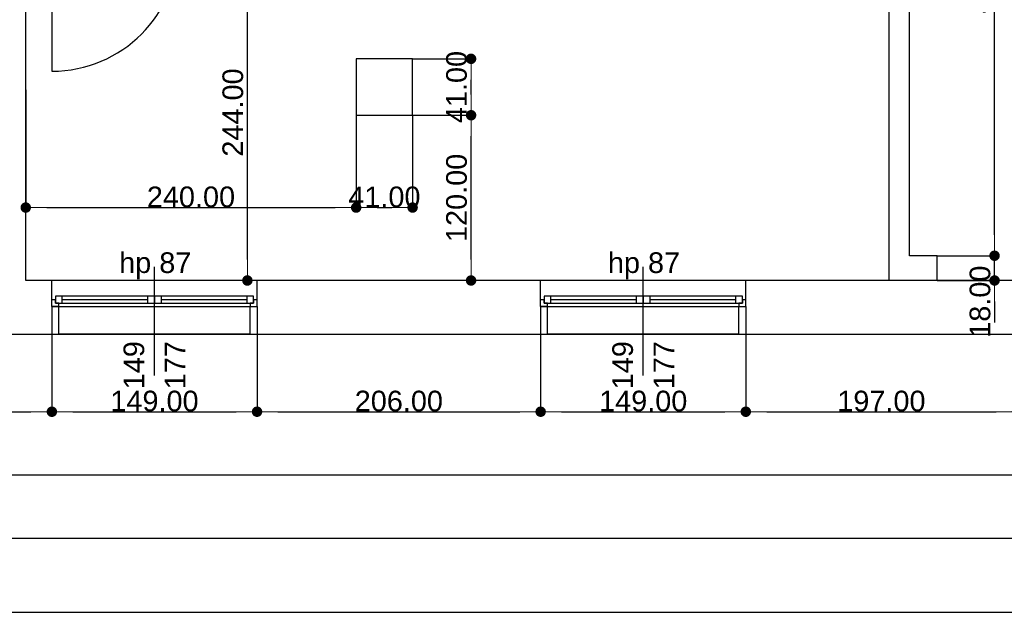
# Model space of a CAD drawing. Header units: millimetres. Extents: x -175445 to -20415, y -559200 to 231527.
# Tile 231 of 256: x -141275 to -134123, y -44474 to -40134. Entities that reach past the tile are written whole.
import ezdxf

# ---------------------------------------------------------------- set-up
doc = ezdxf.new("R2010")
doc.units = ezdxf.units.MM
doc.header["$MEASUREMENT"] = 0
for name, color, linetype in [('Drzwi', 7, 'Continuous'), ('Obiekt', 7, 'Continuous'), ('Okno', 7, 'Continuous'), ('Strop', 7, 'Continuous'), ('Słup', 7, 'Continuous'), ('Wymiary', 63, 'Continuous'), ('Ściana', 7, 'Continuous')]:
    doc.layers.add(name, color=color, linetype=linetype)
doc.styles.add('Arial', font='txt')
doc.dimstyles.new('GENERATED_STYLE__1', dxfattribs={"dimtxt": 150, "dimasz": 152, "dimexe": 0.18, "dimexo": 0, "dimgap": 0.09, "dimtad": 1, "dimtih": 1, "dimtoh": 1, "dimlfac": 0.1, "dimzin": 0, "dimdsep": 46, "dimtxsty": 'Arial', "dimblk": 'ARROWHEAD_11', "dimblk1": 'ARROWHEAD_11', "dimblk2": 'ARROWHEAD_11', "dimcen": 0.09, "dimclrd": 114, "dimclre": 114, "dimclrt": 114, "dimazin": 0, "dimtfac": 1, "dimtdec": 4, "dimtmove": 0, "dimatfit": 3, "dimfxl": 1, "dimtolj": 1, "dimtzin": 0, "dimarcsym": 0})
doc.dimstyles.new('GENERATED_STYLE__3', dxfattribs={"dimtxt": 150, "dimasz": 152, "dimexe": 0.18, "dimexo": 0, "dimgap": 0.09, "dimtad": 1, "dimlfac": 0.1, "dimzin": 0, "dimdsep": 46, "dimtxsty": 'Arial', "dimblk": 'ARROWHEAD_11', "dimblk1": 'ARROWHEAD_11', "dimblk2": 'ARROWHEAD_11', "dimcen": 0.09, "dimclrd": 114, "dimclre": 114, "dimclrt": 114, "dimazin": 0, "dimtfac": 1, "dimtdec": 4, "dimtmove": 2, "dimatfit": 3, "dimfxl": 1, "dimtolj": 1, "dimtzin": 0, "dimarcsym": 0})

# ---------------------------------------------------------------- blocks, each defined once
blk = doc.blocks.new('ARROWHEAD_11')
at = {"color": 0, "linetype": 'Continuous', "lineweight": 0}
blk.add_line((0, 0), (-1, 0), dxfattribs=at)
at = {"color": 0, "linetype": 'Continuous', "lineweight": 0, "const_width": 0.25, "flags": 128}
blk.add_lwpolyline([(-0.125, 0, 1), (0.125, 0, 1)], format="xyb", close=True, dxfattribs=at)
blk = doc.blocks.new('*D2577')
at = {"layer": 'Defpoints', "color": 0}
for p in [(-141230.7, -40643.1), (-138830.7, -40828.1), (-138830.7, -41498.4)]:
    blk.add_point(p, dxfattribs=at)
at = {"layer": 'Wymiary', "color": 114, "lineweight": -2}
for p, q in [((-141230.7, -40643.1), (-141230.7, -41498.6)), ((-138830.7, -40828.1), (-138830.7, -41498.6)), ((-141078.7, -41498.4), (-138982.7, -41498.4))]:
    blk.add_line(p, q, dxfattribs=at)
at = {"layer": 'Wymiary', "color": 114, "lineweight": -2, "xscale": 152, "yscale": 152, "zscale": 152, "rotation": 180}
blk.add_blockref('ARROWHEAD_11', (-141230.7, -41498.4), dxfattribs=at)
at = {"layer": 'Wymiary', "color": 114, "lineweight": -2, "xscale": 152, "yscale": 152, "zscale": 152}
blk.add_blockref('ARROWHEAD_11', (-138830.7, -41498.4), dxfattribs=at)
at = {"layer": 'Wymiary', "color": 114, "lineweight": 13, "insert": (-140030.7, -41421.8), "char_height": 150, "attachment_point": 5, "style": 'Arial'}
blk.add_mtext('\\A1;240.00', dxfattribs=at)
blk = doc.blocks.new('*D2578')
at = {"layer": 'Defpoints', "color": 0}
for p in [(-138830.7, -40828.1), (-138420.7, -40828.1), (-138420.7, -41498.4)]:
    blk.add_point(p, dxfattribs=at)
at = {"layer": 'Wymiary', "color": 114, "lineweight": -2}
for p, q in [((-138830.7, -40828.1), (-138830.7, -41498.6)), ((-138420.7, -40828.1), (-138420.7, -41498.6)), ((-138678.7, -41498.4), (-138572.7, -41498.4))]:
    blk.add_line(p, q, dxfattribs=at)
at = {"layer": 'Wymiary', "color": 114, "lineweight": -2, "xscale": 152, "yscale": 152, "zscale": 152, "rotation": 180}
blk.add_blockref('ARROWHEAD_11', (-138830.7, -41498.4), dxfattribs=at)
at = {"layer": 'Wymiary', "color": 114, "lineweight": -2, "xscale": 152, "yscale": 152, "zscale": 152}
blk.add_blockref('ARROWHEAD_11', (-138420.7, -41498.4), dxfattribs=at)
at = {"layer": 'Wymiary', "color": 114, "lineweight": 13, "insert": (-138625.7, -41421.8), "char_height": 150, "attachment_point": 5, "style": 'Arial'}
blk.add_mtext('\\A1;41.00', dxfattribs=at)
blk = doc.blocks.new('*D2800')
at = {"layer": 'Defpoints', "color": 0}
for p in [(-139950.7, -39588.1), (-139621.1, -39588.1), (-124185.7, -42028.1)]:
    blk.add_point(p, dxfattribs=at)
at = {"layer": 'Wymiary', "color": 114, "lineweight": -2}
for p, q in [((-139950.7, -39588.1), (-139621, -39588.1)), ((-139621.1, -41876.1), (-139621.1, -39740.1)), ((-124185.7, -42028.1), (-139621.3, -42028.1))]:
    blk.add_line(p, q, dxfattribs=at)
at = {"layer": 'Wymiary', "color": 114, "lineweight": -2, "xscale": 152, "yscale": 152, "zscale": 152}
for p, rotation in [((-139621.1, -39588.1), 90), ((-139621.1, -42028.1), 270)]:
    blk.add_blockref('ARROWHEAD_11', p, dxfattribs=dict(at, rotation=rotation))
at = {"layer": 'Wymiary', "color": 114, "lineweight": 13, "insert": (-139726.1, -40808.1), "char_height": 150, "attachment_point": 5, "rotation": 90, "style": 'Arial'}
blk.add_mtext('\\A1;244.00', dxfattribs=at)
blk = doc.blocks.new('*D2805')
at = {"layer": 'Defpoints', "color": 0}
for p in [(-138420.7, -40828.1), (-137996.1, -40828.1), (-124185.7, -42028.1)]:
    blk.add_point(p, dxfattribs=at)
at = {"layer": 'Wymiary', "color": 114, "lineweight": -2}
for p, q in [((-138420.7, -40828.1), (-137995.9, -40828.1)), ((-137996.1, -41876.1), (-137996.1, -40980.1)), ((-124185.7, -42028.1), (-137996.3, -42028.1))]:
    blk.add_line(p, q, dxfattribs=at)
at = {"layer": 'Wymiary', "color": 114, "lineweight": -2, "xscale": 152, "yscale": 152, "zscale": 152}
for p, rotation in [((-137996.1, -40828.1), 90), ((-137996.1, -42028.1), 270)]:
    blk.add_blockref('ARROWHEAD_11', p, dxfattribs=dict(at, rotation=rotation))
at = {"layer": 'Wymiary', "color": 114, "lineweight": 13, "insert": (-138101.1, -41428.1), "char_height": 150, "attachment_point": 5, "rotation": 90, "style": 'Arial'}
blk.add_mtext('\\A1;120.00', dxfattribs=at)
blk = doc.blocks.new('*D2806')
at = {"layer": 'Defpoints', "color": 0}
for p in [(-138420.7, -40418.1), (-137996.1, -40418.1), (-138420.7, -40828.1)]:
    blk.add_point(p, dxfattribs=at)
at = {"layer": 'Wymiary', "color": 114, "lineweight": -2}
for p, q in [((-138420.7, -40418.1), (-137995.9, -40418.1)), ((-137996.1, -40676.1), (-137996.1, -40570.1)), ((-138420.7, -40828.1), (-137995.9, -40828.1))]:
    blk.add_line(p, q, dxfattribs=at)
at = {"layer": 'Wymiary', "color": 114, "lineweight": -2, "xscale": 152, "yscale": 152, "zscale": 152}
for p, rotation in [((-137996.1, -40418.1), 90), ((-137996.1, -40828.1), 270)]:
    blk.add_blockref('ARROWHEAD_11', p, dxfattribs=dict(at, rotation=rotation))
at = {"layer": 'Wymiary', "color": 114, "lineweight": 13, "insert": (-138101.1, -40623.1), "char_height": 150, "attachment_point": 5, "rotation": 90, "style": 'Arial'}
blk.add_mtext('\\A1;41.00', dxfattribs=at)
blk = doc.blocks.new('*D2810')
at = {"layer": 'Defpoints', "color": 0}
for p in [(-134610.7, -41848.1), (-134193.8, -41848.1), (-134610.7, -42028.1)]:
    blk.add_point(p, dxfattribs=at)
at = {"layer": 'Wymiary', "color": 114, "lineweight": -2}
for p, q in [((-134193.8, -41696.1), (-134193.8, -41544.1)), ((-134610.7, -41848.1), (-134193.7, -41848.1)), ((-134193.8, -42028.1), (-134193.8, -41848.1)), ((-134610.7, -42028.1), (-134193.7, -42028.1)), ((-134193.8, -42180.1), (-134193.8, -42332.1))]:
    blk.add_line(p, q, dxfattribs=at)
at = {"layer": 'Wymiary', "color": 114, "lineweight": -2, "xscale": 152, "yscale": 152, "zscale": 152}
for p, rotation in [((-134193.8, -41848.1), 270), ((-134193.8, -42028.1), 90)]:
    blk.add_blockref('ARROWHEAD_11', p, dxfattribs=dict(at, rotation=rotation))
at = {"layer": 'Wymiary', "color": 114, "lineweight": 13, "insert": (-134298.8, -42181.9), "char_height": 150, "attachment_point": 5, "rotation": 90, "style": 'Arial'}
blk.add_mtext('\\A1;18.00', dxfattribs=at)
blk = doc.blocks.new('*D2811')
at = {"layer": 'Defpoints', "color": 0}
for p in [(-134810.7, -37688.1), (-134193.8, -37688.1), (-134610.7, -41848.1)]:
    blk.add_point(p, dxfattribs=at)
at = {"layer": 'Wymiary', "color": 114, "lineweight": -2}
for p, q in [((-134810.7, -37688.1), (-134193.7, -37688.1)), ((-134193.8, -41696.1), (-134193.8, -37840.1)), ((-134610.7, -41848.1), (-134193.7, -41848.1))]:
    blk.add_line(p, q, dxfattribs=at)
at = {"layer": 'Wymiary', "color": 114, "lineweight": -2, "xscale": 152, "yscale": 152, "zscale": 152}
for p, rotation in [((-134193.8, -37688.1), 90), ((-134193.8, -41848.1), 270)]:
    blk.add_blockref('ARROWHEAD_11', p, dxfattribs=dict(at, rotation=rotation))
at = {"layer": 'Wymiary', "color": 114, "lineweight": 13, "insert": (-134298.8, -39768.1), "char_height": 150, "attachment_point": 5, "rotation": 90, "style": 'Arial'}
blk.add_mtext('\\A1;416.00', dxfattribs=at)
blk = doc.blocks.new('*D3057')
at = {"layer": 'Defpoints', "color": 0}
for p in [(-141040.7, -42218.1), (-146230.7, -42418.1), (-141040.7, -42981.1)]:
    blk.add_point(p, dxfattribs=at)
at = {"layer": 'Wymiary', "color": 114, "lineweight": -2}
for p, q in [((-141040.7, -42218.1), (-141040.7, -42981.2)), ((-146230.7, -42418.1), (-146230.7, -42981.2)), ((-146078.7, -42981.1), (-141192.7, -42981.1))]:
    blk.add_line(p, q, dxfattribs=at)
at = {"layer": 'Wymiary', "color": 114, "lineweight": -2, "xscale": 152, "yscale": 152, "zscale": 152, "rotation": 180}
blk.add_blockref('ARROWHEAD_11', (-146230.7, -42981.1), dxfattribs=at)
at = {"layer": 'Wymiary', "color": 114, "lineweight": -2, "xscale": 152, "yscale": 152, "zscale": 152}
blk.add_blockref('ARROWHEAD_11', (-141040.7, -42981.1), dxfattribs=at)
at = {"layer": 'Wymiary', "color": 114, "lineweight": 13, "insert": (-143635.7, -42904.4), "char_height": 150, "attachment_point": 5, "style": 'Arial'}
blk.add_mtext('\\A1;519.00', dxfattribs=at)
blk = doc.blocks.new('*D3058')
at = {"layer": 'Defpoints', "color": 0}
for p in [(-141040.7, -42218.1), (-139550.7, -42218.1), (-139550.7, -42981.1)]:
    blk.add_point(p, dxfattribs=at)
at = {"layer": 'Wymiary', "color": 114, "lineweight": -2}
for p, q in [((-141040.7, -42218.1), (-141040.7, -42981.2)), ((-139550.7, -42218.1), (-139550.7, -42981.2)), ((-140888.7, -42981.1), (-139702.7, -42981.1))]:
    blk.add_line(p, q, dxfattribs=at)
at = {"layer": 'Wymiary', "color": 114, "lineweight": -2, "xscale": 152, "yscale": 152, "zscale": 152, "rotation": 180}
blk.add_blockref('ARROWHEAD_11', (-141040.7, -42981.1), dxfattribs=at)
at = {"layer": 'Wymiary', "color": 114, "lineweight": -2, "xscale": 152, "yscale": 152, "zscale": 152}
blk.add_blockref('ARROWHEAD_11', (-139550.7, -42981.1), dxfattribs=at)
at = {"layer": 'Wymiary', "color": 114, "lineweight": 13, "insert": (-140295.7, -42904.4), "char_height": 150, "attachment_point": 5, "style": 'Arial'}
blk.add_mtext('\\A1;149.00', dxfattribs=at)
blk = doc.blocks.new('*D3059')
at = {"layer": 'Defpoints', "color": 0}
for p in [(-139550.7, -42218.1), (-137490.7, -42218.1), (-137490.7, -42981.1)]:
    blk.add_point(p, dxfattribs=at)
at = {"layer": 'Wymiary', "color": 114, "lineweight": -2}
for p, q in [((-139550.7, -42218.1), (-139550.7, -42981.2)), ((-137490.7, -42218.1), (-137490.7, -42981.2)), ((-139398.7, -42981.1), (-137642.7, -42981.1))]:
    blk.add_line(p, q, dxfattribs=at)
at = {"layer": 'Wymiary', "color": 114, "lineweight": -2, "xscale": 152, "yscale": 152, "zscale": 152, "rotation": 180}
blk.add_blockref('ARROWHEAD_11', (-139550.7, -42981.1), dxfattribs=at)
at = {"layer": 'Wymiary', "color": 114, "lineweight": -2, "xscale": 152, "yscale": 152, "zscale": 152}
blk.add_blockref('ARROWHEAD_11', (-137490.7, -42981.1), dxfattribs=at)
at = {"layer": 'Wymiary', "color": 114, "lineweight": 13, "insert": (-138520.7, -42904.4), "char_height": 150, "attachment_point": 5, "style": 'Arial'}
blk.add_mtext('\\A1;206.00', dxfattribs=at)
blk = doc.blocks.new('*D3060')
at = {"layer": 'Defpoints', "color": 0}
for p in [(-137490.7, -42218.1), (-136000.7, -42218.1), (-136000.7, -42981.1)]:
    blk.add_point(p, dxfattribs=at)
at = {"layer": 'Wymiary', "color": 114, "lineweight": -2}
for p, q in [((-137490.7, -42218.1), (-137490.7, -42981.2)), ((-136000.7, -42218.1), (-136000.7, -42981.2)), ((-137338.7, -42981.1), (-136152.7, -42981.1))]:
    blk.add_line(p, q, dxfattribs=at)
at = {"layer": 'Wymiary', "color": 114, "lineweight": -2, "xscale": 152, "yscale": 152, "zscale": 152, "rotation": 180}
blk.add_blockref('ARROWHEAD_11', (-137490.7, -42981.1), dxfattribs=at)
at = {"layer": 'Wymiary', "color": 114, "lineweight": -2, "xscale": 152, "yscale": 152, "zscale": 152}
blk.add_blockref('ARROWHEAD_11', (-136000.7, -42981.1), dxfattribs=at)
at = {"layer": 'Wymiary', "color": 114, "lineweight": 13, "insert": (-136745.7, -42904.4), "char_height": 150, "attachment_point": 5, "style": 'Arial'}
blk.add_mtext('\\A1;149.00', dxfattribs=at)
blk = doc.blocks.new('*D3061')
at = {"layer": 'Defpoints', "color": 0}
for p in [(-136000.7, -42218.1), (-134030.7, -42218.1), (-134030.7, -42981.1)]:
    blk.add_point(p, dxfattribs=at)
at = {"layer": 'Wymiary', "color": 114, "lineweight": -2}
for p, q in [((-136000.7, -42218.1), (-136000.7, -42981.2)), ((-134030.7, -42218.1), (-134030.7, -42981.2)), ((-135848.7, -42981.1), (-134182.7, -42981.1))]:
    blk.add_line(p, q, dxfattribs=at)
at = {"layer": 'Wymiary', "color": 114, "lineweight": -2, "xscale": 152, "yscale": 152, "zscale": 152, "rotation": 180}
blk.add_blockref('ARROWHEAD_11', (-136000.7, -42981.1), dxfattribs=at)
at = {"layer": 'Wymiary', "color": 114, "lineweight": -2, "xscale": 152, "yscale": 152, "zscale": 152}
blk.add_blockref('ARROWHEAD_11', (-134030.7, -42981.1), dxfattribs=at)
at = {"layer": 'Wymiary', "color": 114, "lineweight": 13, "insert": (-135015.7, -42904.4), "char_height": 150, "attachment_point": 5, "style": 'Arial'}
blk.add_mtext('\\A1;197.00', dxfattribs=at)
blk = doc.blocks.new('*D3094')
at = {"layer": 'Defpoints', "color": 0}
for p in [(-102540.7, -42028.1), (-146230.7, -42418.1), (-102540.7, -43439.7)]:
    blk.add_point(p, dxfattribs=at)
at = {"layer": 'Wymiary', "color": 114, "lineweight": -2}
for p, q in [((-102540.7, -42028.1), (-102540.7, -43439.9)), ((-146230.7, -42418.1), (-146230.7, -43439.9)), ((-146078.7, -43439.7), (-102692.7, -43439.7))]:
    blk.add_line(p, q, dxfattribs=at)
at = {"layer": 'Wymiary', "color": 114, "lineweight": -2, "xscale": 152, "yscale": 152, "zscale": 152, "rotation": 180}
blk.add_blockref('ARROWHEAD_11', (-146230.7, -43439.7), dxfattribs=at)
at = {"layer": 'Wymiary', "color": 114, "lineweight": -2, "xscale": 152, "yscale": 152, "zscale": 152}
blk.add_blockref('ARROWHEAD_11', (-102540.7, -43439.7), dxfattribs=at)
at = {"layer": 'Wymiary', "color": 114, "lineweight": 13, "insert": (-124385.7, -43363), "char_height": 150, "attachment_point": 5, "style": 'Arial'}
blk.add_mtext('\\A1;4369.00', dxfattribs=at)
blk = doc.blocks.new('*D3101')
at = {"layer": 'Defpoints', "color": 0}
for p in [(-146230.7, -42418.1), (-102220.7, -42418.1), (-102220.7, -43898.4)]:
    blk.add_point(p, dxfattribs=at)
at = {"layer": 'Wymiary', "color": 114, "lineweight": -2}
for p, q in [((-146230.7, -42418.1), (-146230.7, -43898.5)), ((-102220.7, -42418.1), (-102220.7, -43898.5)), ((-146078.7, -43898.4), (-102372.7, -43898.4))]:
    blk.add_line(p, q, dxfattribs=at)
at = {"layer": 'Wymiary', "color": 114, "lineweight": -2, "xscale": 152, "yscale": 152, "zscale": 152, "rotation": 180}
blk.add_blockref('ARROWHEAD_11', (-146230.7, -43898.4), dxfattribs=at)
at = {"layer": 'Wymiary', "color": 114, "lineweight": -2, "xscale": 152, "yscale": 152, "zscale": 152}
blk.add_blockref('ARROWHEAD_11', (-102220.7, -43898.4), dxfattribs=at)
at = {"layer": 'Wymiary', "color": 114, "lineweight": 13, "insert": (-124225.7, -43821.7), "char_height": 150, "attachment_point": 5, "style": 'Arial'}
blk.add_mtext('\\A1;4401.00', dxfattribs=at)
blk = doc.blocks.new('*D3104')
at = {"layer": 'Defpoints', "color": 0}
for p in [(-171146.4, -21885.2), (-73250.7, -36498.1), (-73250.7, -44436.1)]:
    blk.add_point(p, dxfattribs=at)
at = {"layer": 'Wymiary', "color": 114, "lineweight": -2}
for p, q in [((-171146.4, -21885.2), (-171146.4, -44436.3)), ((-73250.7, -36498.1), (-73250.7, -44436.3)), ((-170994.4, -44436.1), (-73402.7, -44436.1))]:
    blk.add_line(p, q, dxfattribs=at)
at = {"layer": 'Wymiary', "color": 114, "lineweight": -2, "xscale": 152, "yscale": 152, "zscale": 152, "rotation": 180}
blk.add_blockref('ARROWHEAD_11', (-171146.4, -44436.1), dxfattribs=at)
at = {"layer": 'Wymiary', "color": 114, "lineweight": -2, "xscale": 152, "yscale": 152, "zscale": 152}
blk.add_blockref('ARROWHEAD_11', (-73250.7, -44436.1), dxfattribs=at)
at = {"layer": 'Wymiary', "color": 114, "lineweight": 13, "insert": (-122198.5, -44359.4), "char_height": 150, "attachment_point": 5, "style": 'Arial'}
blk.add_mtext('\\A1;9790', dxfattribs=at)

msp = doc.modelspace()

# ---------------------------------------------------------------- linework, layer by layer
at = {"layer": 'Drzwi'}
msp.add_line((-141040.722, -39588.06), (-141040.722, -40508.06), dxfattribs=at)
msp.add_arc((-141040.722, -39588.06), 920, 270, 0, dxfattribs=at)
at = {"layer": 'Obiekt'}
for p, q in [((-140295.722, -42718.06), (-140295.722, -41928.06)), ((-136745.722, -42718.06), (-136745.722, -41928.06))]:
    msp.add_line(p, q, dxfattribs=at)
at = {"layer": 'Okno'}
for p, q in [((-139550.722, -42028.06), (-141040.722, -42028.06)), ((-136000.722, -42028.06), (-137490.722, -42028.06)), ((-141015.722, -42168.06), (-141040.722, -42168.06)), ((-141040.722, -42218.06), (-141040.722, -42168.06)), ((-140965.722, -42143.06), (-141015.722, -42143.06)), ((-141015.722, -42143.06), (-141015.722, -42193.06)), ((-141015.722, -42193.06), (-141015.722, -42168.06)), ((-140990.722, -42193.06), (-141015.722, -42193.06)), ((-141015.722, -42193.06), (-140965.722, -42193.06)), ((-140990.722, -42218.06), (-140990.722, -42193.06)), ((-140345.722, -42143.06), (-140965.722, -42143.06)), ((-140965.722, -42193.06), (-140965.722, -42143.06)), ((-140345.722, -42143.06), (-140965.722, -42143.06)), ((-140345.722, -42168.06), (-140965.722, -42168.06)), ((-140965.722, -42193.06), (-140345.722, -42193.06)), ((-140295.722, -42143.06), (-140345.722, -42143.06)), ((-140345.722, -42143.06), (-140345.722, -42193.06)), ((-140345.722, -42193.06), (-140295.722, -42193.06)), ((-140245.722, -42143.06), (-140295.722, -42143.06)), ((-140295.722, -42143.06), (-140295.722, -42193.06)), ((-140295.722, -42193.06), (-140295.722, -42143.06)), ((-140295.722, -42193.06), (-140245.722, -42193.06)), ((-139625.722, -42143.06), (-140245.722, -42143.06)), ((-140245.722, -42193.06), (-140245.722, -42143.06)), ((-139625.722, -42143.06), (-140245.722, -42143.06)), ((-139625.722, -42168.06), (-140245.722, -42168.06)), ((-140245.722, -42193.06), (-139625.722, -42193.06)), ((-139575.722, -42143.06), (-139625.722, -42143.06)), ((-139625.722, -42143.06), (-139625.722, -42193.06)), ((-139625.722, -42193.06), (-139575.722, -42193.06)), ((-139575.722, -42193.06), (-139600.722, -42193.06)), ((-139600.722, -42193.06), (-139600.722, -42218.06)), ((-139575.722, -42193.06), (-139575.722, -42143.06)), ((-139550.722, -42168.06), (-139575.722, -42168.06)), ((-139575.722, -42168.06), (-139575.722, -42193.06)), ((-139550.722, -42218.06), (-139550.722, -42168.06)), ((-137465.722, -42168.06), (-137490.722, -42168.06)), ((-137490.722, -42218.06), (-137490.722, -42168.06)), ((-137415.722, -42143.06), (-137465.722, -42143.06)), ((-137465.722, -42143.06), (-137465.722, -42193.06)), ((-137465.722, -42193.06), (-137465.722, -42168.06)), ((-137440.722, -42193.06), (-137465.722, -42193.06)), ((-137465.722, -42193.06), (-137415.722, -42193.06)), ((-137440.722, -42218.06), (-137440.722, -42193.06)), ((-136795.722, -42143.06), (-137415.722, -42143.06)), ((-137415.722, -42193.06), (-137415.722, -42143.06)), ((-136795.722, -42143.06), (-137415.722, -42143.06)), ((-136795.722, -42168.06), (-137415.722, -42168.06)), ((-137415.722, -42193.06), (-136795.722, -42193.06)), ((-136745.722, -42143.06), (-136795.722, -42143.06)), ((-136795.722, -42143.06), (-136795.722, -42193.06)), ((-136795.722, -42193.06), (-136745.722, -42193.06)), ((-136695.722, -42143.06), (-136745.722, -42143.06)), ((-136745.722, -42143.06), (-136745.722, -42193.06)), ((-136745.722, -42193.06), (-136745.722, -42143.06)), ((-136745.722, -42193.06), (-136695.722, -42193.06)), ((-136075.722, -42143.06), (-136695.722, -42143.06)), ((-136695.722, -42193.06), (-136695.722, -42143.06)), ((-136075.722, -42143.06), (-136695.722, -42143.06)), ((-136075.722, -42168.06), (-136695.722, -42168.06)), ((-136695.722, -42193.06), (-136075.722, -42193.06)), ((-136025.722, -42143.06), (-136075.722, -42143.06)), ((-136075.722, -42143.06), (-136075.722, -42193.06)), ((-136075.722, -42193.06), (-136025.722, -42193.06)), ((-136025.722, -42193.06), (-136050.722, -42193.06)), ((-136050.722, -42193.06), (-136050.722, -42218.06)), ((-136025.722, -42193.06), (-136025.722, -42143.06)), ((-136000.722, -42168.06), (-136025.722, -42168.06)), ((-136025.722, -42168.06), (-136025.722, -42193.06)), ((-136000.722, -42218.06), (-136000.722, -42168.06)), ((-141040.722, -42218.06), (-140990.722, -42218.06)), ((-140990.722, -42218.06), (-141040.722, -42218.06)), ((-140990.722, -42218.06), (-140295.722, -42218.06)), ((-140295.722, -42218.06), (-139600.722, -42218.06)), ((-139600.722, -42218.06), (-139550.722, -42218.06)), ((-139600.722, -42218.06), (-139550.722, -42218.06)), ((-137490.722, -42218.06), (-137440.722, -42218.06)), ((-137440.722, -42218.06), (-137490.722, -42218.06)), ((-137440.722, -42218.06), (-136745.722, -42218.06)), ((-136745.722, -42218.06), (-136050.722, -42218.06)), ((-136050.722, -42218.06), (-136000.722, -42218.06)), ((-136050.722, -42218.06), (-136000.722, -42218.06)), ((-139600.722, -42418.06), (-140990.722, -42418.06)), ((-136050.722, -42418.06), (-137440.722, -42418.06))]:
    msp.add_line(p, q, dxfattribs=at)
at = {"layer": 'Strop', "flags": 128}
msp.add_lwpolyline([(-131693.029, -12962.088), (-135966.978, -12760.08, 0.0060186), (-138659.263, -12714.081, 0.04841545), (-160181.183, -14683.38, 0.00002607), (-160190.765, -14695.389), (-160190.765, -20716.639), (-166565.761, -20718.06), (-167010.777, -20718.06), (-164549.574, -22964.408), (-166747.245, -25372.279), (-165476.279, -26532.293), (-164319.332, -25264.688), (-164039.215, -25520.351), (-147240.722, -40852.382), (-147240.722, -42418.022), (-145950.766, -42418.022), (-102220.766, -42418.022)], format="xyb", dxfattribs=at)
at = {"layer": 'Słup'}
for p, q in [((-138420.722, -40418.06), (-138830.722, -40418.06)), ((-138830.722, -40418.06), (-138830.722, -40828.06)), ((-138420.722, -40828.06), (-138420.722, -40418.06)), ((-138830.722, -40828.06), (-138420.722, -40828.06)), ((-134610.722, -41848.06), (-134810.722, -41848.06)), ((-134610.722, -42028.06), (-134610.722, -41848.06))]:
    msp.add_line(p, q, dxfattribs=at)
at = {"layer": 'Ściana'}
for p, q in [((-141040.722, -42168.06), (-141040.722, -42028.06)), ((-139550.722, -42168.06), (-139550.722, -42028.06)), ((-137490.722, -42168.06), (-137490.722, -42028.06)), ((-136000.722, -42168.06), (-136000.722, -42028.06)), ((-141040.722, -42218.06), (-141040.722, -42168.06)), ((-139550.722, -42218.06), (-139550.722, -42168.06)), ((-137490.722, -42218.06), (-137490.722, -42168.06)), ((-136000.722, -42218.06), (-136000.722, -42168.06)), ((-140990.722, -42218.06), (-141040.722, -42218.06)), ((-140990.722, -42418.06), (-140990.722, -42218.06)), ((-139600.722, -42418.06), (-139600.722, -42218.06)), ((-139600.722, -42218.06), (-139550.722, -42218.06)), ((-137440.722, -42218.06), (-137490.722, -42218.06)), ((-137440.722, -42418.06), (-137440.722, -42218.06)), ((-136050.722, -42418.06), (-136050.722, -42218.06)), ((-136050.722, -42218.06), (-136000.722, -42218.06))]:
    msp.add_line(p, q, dxfattribs=at)
at = {"layer": 'Ściana', "flags": 128}
for points in [[(-134960.722, -37688.061), (-134960.722, -42028.06)], [(-134810.722, -41848.06), (-134810.722, -37688.06)], [(-141230.722, -42028.06), (-141230.722, -39588.06)], [(-141040.722, -42028.06), (-141230.722, -42028.06)], [(-137490.722, -42028.06), (-139550.722, -42028.06)], [(-134960.722, -42028.06), (-136000.722, -42028.06)], [(-134030.722, -42028.06), (-134610.722, -42028.06)], [(-142980.722, -42418.06), (-140990.722, -42418.06)], [(-139600.722, -42418.06), (-137440.722, -42418.06)], [(-136050.722, -42418.06), (-133980.722, -42418.06)]]:
    msp.add_lwpolyline(points, dxfattribs=at)

# ---------------------------------------------------------------- texts
at = {"layer": 'Obiekt', "char_height": 150, "attachment_point": 7, "style": 'Arial'}
for insert in [(-140552.179, -42018.894), (-137002.179, -42018.894)]:
    msp.add_mtext('\\A1;{\\fArial|b0|i0|c238|p38;hp 87}', dxfattribs=dict(at, insert=insert))
at = {"layer": 'Obiekt', "char_height": 150, "attachment_point": 7, "rotation": 90, "style": 'Arial'}
for s, insert in [('\\A1;{\\fArial|b0|i0|c238|p38;149}', (-140368.254, -42818.06)), ('\\A1;{\\fArial|b0|i0|c238|p38;177}', (-140070.723, -42818.06)), ('\\A1;{\\fArial|b0|i0|c238|p38;149}', (-136818.254, -42818.06)), ('\\A1;{\\fArial|b0|i0|c238|p38;177}', (-136520.723, -42818.06))]:
    msp.add_mtext(s, dxfattribs=dict(at, insert=insert))

# ---------------------------------------------------------------- dimensions: what is measured, and where the dimension line sits
at = {"layer": 'Wymiary', "color": 114, "lineweight": 13}
dim = msp.add_linear_dim(base=(-73250.715, -44436.085), p1=(-171146.377, -21885.197), p2=(-73250.715, -36498.101), text='9790', dimstyle='GENERATED_STYLE__1', dxfattribs=at)
dim.commit()
dim.dimension.update_dxf_attribs({"geometry": '*D3104', "text_midpoint": (-122198.546, -44436.085), "dimtype": 160})
for base, p1, p2, picture, middle in [((-134193.842, -37688.06), (-134610.722, -41848.06), (-134810.722, -37688.06), '*D2811', (-134298.842, -39768.06)), ((-139621.134, -39588.06), (-124185.722, -42028.06), (-139950.722, -39588.06), '*D2800', (-139726.134, -40808.06)), ((-137996.108, -40418.06), (-138420.722, -40828.06), (-138420.722, -40418.06), '*D2806', (-138101.108, -40623.06)), ((-137996.108, -40828.06), (-124185.722, -42028.06), (-138420.722, -40828.06), '*D2805', (-138101.108, -41428.06)), ((-134193.842, -41848.06), (-134610.722, -42028.06), (-134610.722, -41848.06), '*D2810', (-134298.842, -42181.889))]:
    dim = msp.add_linear_dim(base=base, p1=p1, p2=p2, angle=90, dimstyle='GENERATED_STYLE__3', dxfattribs=at)
    dim.commit()
    dim.dimension.update_dxf_attribs({"geometry": picture, "text_midpoint": middle, "dimtype": 160, "text_rotation": 90})
for base, p1, p2, picture, middle in [((-138830.722, -41498.446), (-141230.722, -40643.06), (-138830.722, -40828.06), '*D2577', (-140030.722, -41498.446)), ((-138420.722, -41498.446), (-138830.722, -40828.06), (-138420.722, -40828.06), '*D2578', (-138625.722, -41498.446)), ((-102540.722, -43439.707), (-146230.722, -42418.06), (-102540.722, -42028.06), '*D3094', (-124385.722, -43439.707)), ((-141040.722, -42981.057), (-146230.722, -42418.06), (-141040.722, -42218.06), '*D3057', (-143635.722, -42981.057)), ((-139550.722, -42981.057), (-141040.722, -42218.06), (-139550.722, -42218.06), '*D3058', (-140295.722, -42981.057)), ((-137490.722, -42981.057), (-139550.722, -42218.06), (-137490.722, -42218.06), '*D3059', (-138520.722, -42981.057)), ((-136000.722, -42981.057), (-137490.722, -42218.06), (-136000.722, -42218.06), '*D3060', (-136745.722, -42981.057)), ((-134030.722, -42981.057), (-136000.722, -42218.06), (-134030.722, -42218.06), '*D3061', (-135015.722, -42981.057)), ((-102220.722, -43898.357), (-146230.722, -42418.06), (-102220.722, -42418.06), '*D3101', (-124225.722, -43898.357))]:
    dim = msp.add_linear_dim(base=base, p1=p1, p2=p2, dimstyle='GENERATED_STYLE__1', dxfattribs=at)
    dim.commit()
    dim.dimension.update_dxf_attribs({"geometry": picture, "text_midpoint": middle, "dimtype": 160})

doc.saveas('drawing.dxf')
